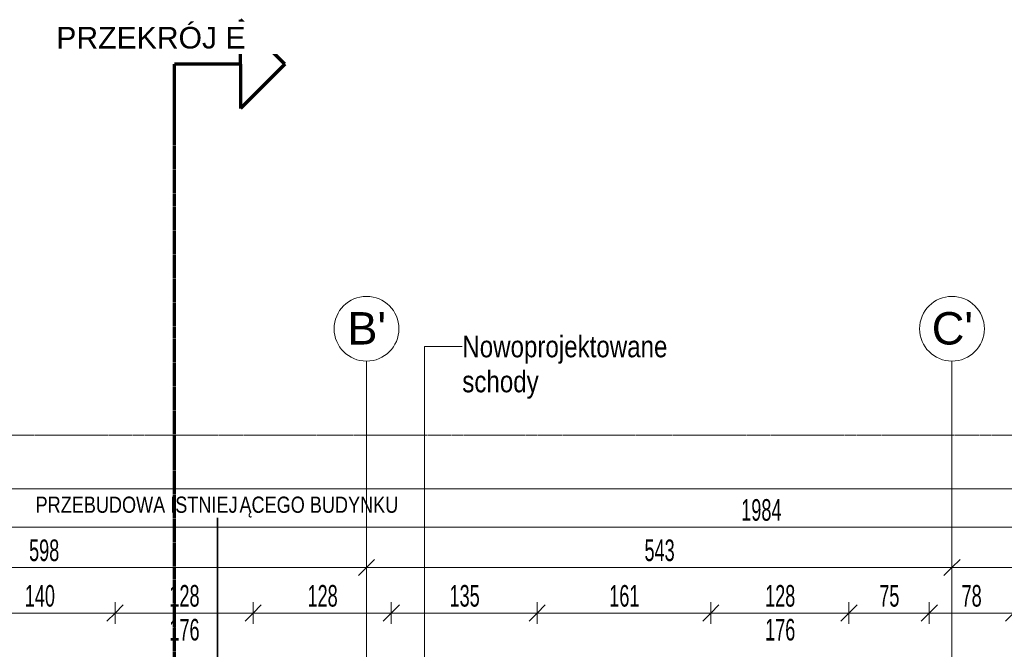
# Model space of a CAD drawing. Header units: millimetres. Extents: x -56965 to 15328, y -25411 to 16900.
# Tile 49 of 69: x -33047 to -23923, y 7853 to 13684. Entities that reach past the tile are written whole.
import ezdxf

# ---------------------------------------------------------------- set-up
doc = ezdxf.new("R2010")
doc.units = ezdxf.units.MM
doc.linetypes.add('Kreska', pattern=[6.35, 3.175, -3.175])
doc.linetypes.add('Linia siatki', pattern=[22.225, 12.7, -3.175, 3.175, -3.175])
for name, color, linetype, lineweight in [('A-ANNO-DIMS', 7, 'Continuous', 5), ('A-ANNO-DIMS-100', 7, 'Continuous', 5), ('G-ANNO-SYMB', 7, 'Continuous', 5), ('G-ANNO-TEXT', 7, 'Continuous', 5), ('S-GRID', 7, 'Continuous', 5), ('S-GRID-IDEN', 7, 'Continuous', 5)]:
    doc.layers.add(name, color=color, linetype=linetype, lineweight=lineweight)
doc.styles.add('Arial', font='arial.ttf', dxfattribs={"height": 200})
doc.styles.add('Arial_1', font='arial.ttf', dxfattribs={"width": 0.8, "height": 200})
doc.styles.add('Arial_2', font='arial.ttf', dxfattribs={"height": 300})
doc.styles.add('Arial_4', font='arial.ttf', dxfattribs={"width": 0.6, "height": 200})
doc.styles.add('Arial_5', font='arial.ttf', dxfattribs={"width": 0.8, "height": 150})
doc.dimstyles.new('standard_wielkość_otworów', dxfattribs={"dimscale": 304.8, "dimtxt": 204.05188, "dimasz": 0.492126, "dimexe": 0.328084, "dimexo": 0.0625, "dimgap": 0, "dimtad": 1, "dimdec": 0, "dimlfac": 0.1, "dimzin": 0, "dimdsep": 46, "dimtxsty": 'Arial_4', "dimblk1": 'OBLIQUE', "dimblk2": 'OBLIQUE', "dimsah": 1, "dimcen": 0.09, "dimazin": 0, "dimtfac": 1, "dimtdec": 4, "dimtix": 1, "dimtmove": 0, "dimatfit": 3, "dimfxl": 0.328084, "dimfxlon": 1, "dimtvp": 1, "dimtolj": 1, "dimtzin": 0, "dimarcsym": 2})

# ---------------------------------------------------------------- blocks, each defined once
blk = doc.blocks.new('Siatka - SOsi_Sybol osi-348494-PARTER')
at = {"layer": 'S-GRID-IDEN', "color": 142, "true_color": 0x0080c0}
blk.add_circle((0, 0), 3, dxfattribs=at)
blk = doc.blocks.new('DIMBLOCK214-PARTER')
at = {"layer": 'A-ANNO-DIMS-100', "color": 250, "true_color": 0x303030, "transparency": 16777216}
for p, q in [((-33563.4, 8188.6), (-33563.4, 8288.6)), ((-33563.4, 8188.6), (-33488.4, 8263.6)), ((-32163.4, 8188.6), (-32163.4, 8288.6)), ((-32163.4, 8188.6), (-32088.4, 8263.6)), ((-33563.4, 8188.6), (-33638.4, 8113.6)), ((-33563.4, 8188.6), (-32163.4, 8188.6)), ((-33563.4, 8188.6), (-33563.4, 8088.6)), ((-32163.4, 8188.6), (-32238.4, 8113.6)), ((-32163.4, 8188.6), (-32163.4, 8088.6))]:
    blk.add_line(p, q, dxfattribs=at)
at = {"layer": 'A-ANNO-DIMS-100', "color": 0, "transparency": 16777216, "insert": (-33000, 8448.2), "char_height": 200, "width": 327.739, "attachment_point": 1, "line_spacing_factor": 0.941778, "style": 'Arial_4'}
blk.add_mtext('140', dxfattribs=at)
blk = doc.blocks.new('_Oblique')
at = {"color": 0, "linetype": 'ByBlock', "lineweight": -2}
blk.add_line((-0.5, -0.5), (0.5, 0.5), dxfattribs=at)
blk = doc.blocks.new('DIMBLOCK215-PARTER')
at = {"layer": 'A-ANNO-DIMS-100', "color": 250, "true_color": 0x303030, "transparency": 16777216}
for p, q in [((-32163.4, 8188.6), (-32163.4, 8288.6)), ((-32163.4, 8188.6), (-32088.4, 8263.6)), ((-30883.4, 8188.6), (-30883.4, 8288.6)), ((-30883.4, 8188.6), (-30808.4, 8263.6)), ((-32163.4, 8188.6), (-32238.4, 8113.6)), ((-32163.4, 8188.6), (-30883.4, 8188.6)), ((-32163.4, 8188.6), (-32163.4, 8088.6)), ((-30883.4, 8188.6), (-30958.4, 8113.6)), ((-30883.4, 8188.6), (-30883.4, 8088.6))]:
    blk.add_line(p, q, dxfattribs=at)
at = {"layer": 'A-ANNO-DIMS-100', "color": 0, "transparency": 16777216, "char_height": 200, "width": 327.739, "attachment_point": 1, "line_spacing_factor": 0.941778, "style": 'Arial_4'}
for s, insert in [('128', (-31660, 8448.2)), ('176', (-31660, 8134.3))]:
    blk.add_mtext(s, dxfattribs=dict(at, insert=insert))
blk = doc.blocks.new('DIMBLOCK216-PARTER')
at = {"layer": 'A-ANNO-DIMS-100', "color": 250, "true_color": 0x303030, "transparency": 16777216}
for p, q in [((-30883.4, 8188.6), (-30883.4, 8288.6)), ((-30883.4, 8188.6), (-30808.4, 8263.6)), ((-29603.4, 8188.6), (-29603.4, 8288.6)), ((-29603.4, 8188.6), (-29528.4, 8263.6)), ((-30883.4, 8188.6), (-30958.4, 8113.6)), ((-30883.4, 8188.6), (-29603.4, 8188.6)), ((-30883.4, 8188.6), (-30883.4, 8088.6)), ((-29603.4, 8188.6), (-29678.4, 8113.6)), ((-29603.4, 8188.6), (-29603.4, 8088.6))]:
    blk.add_line(p, q, dxfattribs=at)
at = {"layer": 'A-ANNO-DIMS-100', "color": 0, "transparency": 16777216, "insert": (-30380, 8448.2), "char_height": 200, "width": 327.739, "attachment_point": 1, "line_spacing_factor": 0.941778, "style": 'Arial_4'}
blk.add_mtext('128', dxfattribs=at)
blk = doc.blocks.new('DIMBLOCK217-PARTER')
at = {"layer": 'A-ANNO-DIMS-100', "color": 250, "true_color": 0x303030, "transparency": 16777216}
for p, q in [((-29603.4, 8188.6), (-29603.4, 8288.6)), ((-29603.4, 8188.6), (-29528.4, 8263.6)), ((-28251.4, 8188.6), (-28251.4, 8288.6)), ((-28251.4, 8188.6), (-28176.4, 8263.6)), ((-29603.4, 8188.6), (-29678.4, 8113.6)), ((-29603.4, 8188.6), (-28251.4, 8188.6)), ((-29603.4, 8188.6), (-29603.4, 8088.6)), ((-28251.4, 8188.6), (-28326.4, 8113.6)), ((-28251.4, 8188.6), (-28251.4, 8088.6))]:
    blk.add_line(p, q, dxfattribs=at)
at = {"layer": 'A-ANNO-DIMS-100', "color": 0, "transparency": 16777216, "insert": (-29064, 8448.2), "char_height": 200, "width": 327.739, "attachment_point": 1, "line_spacing_factor": 0.941778, "style": 'Arial_4'}
blk.add_mtext('135', dxfattribs=at)
blk = doc.blocks.new('DIMBLOCK218-PARTER')
at = {"layer": 'A-ANNO-DIMS-100', "color": 250, "true_color": 0x303030, "transparency": 16777216}
for p, q in [((-28251.4, 8188.6), (-28251.4, 8288.6)), ((-28251.4, 8188.6), (-28176.4, 8263.6)), ((-26643.4, 8188.6), (-26643.4, 8288.6)), ((-26643.4, 8188.6), (-26568.4, 8263.6)), ((-28251.4, 8188.6), (-28326.4, 8113.6)), ((-28251.4, 8188.6), (-26643.4, 8188.6)), ((-28251.4, 8188.6), (-28251.4, 8088.6)), ((-26643.4, 8188.6), (-26718.4, 8113.6)), ((-26643.4, 8188.6), (-26643.4, 8088.6))]:
    blk.add_line(p, q, dxfattribs=at)
at = {"layer": 'A-ANNO-DIMS-100', "color": 0, "transparency": 16777216, "insert": (-27584, 8448.2), "char_height": 200, "width": 327.739, "attachment_point": 1, "line_spacing_factor": 0.941778, "style": 'Arial_4'}
blk.add_mtext('161', dxfattribs=at)
blk = doc.blocks.new('DIMBLOCK219-PARTER')
at = {"layer": 'A-ANNO-DIMS-100', "color": 250, "true_color": 0x303030, "transparency": 16777216}
for p, q in [((-26643.4, 8188.6), (-26643.4, 8288.6)), ((-26643.4, 8188.6), (-26568.4, 8263.6)), ((-25363.4, 8188.6), (-25363.4, 8288.6)), ((-25363.4, 8188.6), (-25288.4, 8263.6)), ((-26643.4, 8188.6), (-26718.4, 8113.6)), ((-26643.4, 8188.6), (-25363.4, 8188.6)), ((-26643.4, 8188.6), (-26643.4, 8088.6)), ((-25363.4, 8188.6), (-25438.4, 8113.6)), ((-25363.4, 8188.6), (-25363.4, 8088.6))]:
    blk.add_line(p, q, dxfattribs=at)
at = {"layer": 'A-ANNO-DIMS-100', "color": 0, "transparency": 16777216, "char_height": 200, "width": 327.739, "attachment_point": 1, "line_spacing_factor": 0.941778, "style": 'Arial_4'}
for s, insert in [('128', (-26140, 8448.2)), ('176', (-26140, 8134.3))]:
    blk.add_mtext(s, dxfattribs=dict(at, insert=insert))
blk = doc.blocks.new('DIMBLOCK220-PARTER')
at = {"layer": 'A-ANNO-DIMS-100', "color": 250, "true_color": 0x303030, "transparency": 16777216}
for p, q in [((-25363.4, 8188.6), (-25363.4, 8288.6)), ((-25363.4, 8188.6), (-25288.4, 8263.6)), ((-24618.4, 8188.6), (-24618.4, 8288.6)), ((-24618.4, 8188.6), (-24543.4, 8263.6)), ((-25363.4, 8188.6), (-25438.4, 8113.6)), ((-25363.4, 8188.6), (-24618.4, 8188.6)), ((-25363.4, 8188.6), (-25363.4, 8088.6)), ((-24618.4, 8188.6), (-24693.4, 8113.6)), ((-24618.4, 8188.6), (-24618.4, 8088.6))]:
    blk.add_line(p, q, dxfattribs=at)
at = {"layer": 'A-ANNO-DIMS-100', "color": 0, "transparency": 16777216, "insert": (-25082, 8448.2), "char_height": 200, "width": 218.492, "attachment_point": 1, "line_spacing_factor": 0.941778, "style": 'Arial_4'}
blk.add_mtext('75', dxfattribs=at)
blk = doc.blocks.new('DIMBLOCK221-PARTER')
at = {"layer": 'A-ANNO-DIMS-100', "color": 250, "true_color": 0x303030, "transparency": 16777216}
for p, q in [((-24618.4, 8188.6), (-24618.4, 8288.6)), ((-24618.4, 8188.6), (-24543.4, 8263.6)), ((-23838.4, 8188.6), (-23838.4, 8288.6)), ((-23838.4, 8188.6), (-23763.4, 8263.6)), ((-24618.4, 8188.6), (-24693.4, 8113.6)), ((-24618.4, 8188.6), (-23838.4, 8188.6)), ((-24618.4, 8188.6), (-24618.4, 8088.6)), ((-23838.4, 8188.6), (-23913.4, 8113.6)), ((-23838.4, 8188.6), (-23838.4, 8088.6))]:
    blk.add_line(p, q, dxfattribs=at)
at = {"layer": 'A-ANNO-DIMS-100', "color": 0, "transparency": 16777216, "insert": (-24319.5, 8448.2), "char_height": 200, "width": 218.492, "attachment_point": 1, "line_spacing_factor": 0.941778, "style": 'Arial_4'}
blk.add_mtext('78', dxfattribs=at)
blk = doc.blocks.new('DIMBLOCK266-PARTER')
at = {"layer": 'A-ANNO-DIMS-100', "color": 250, "true_color": 0x303030, "transparency": 16777216}
for p, q in [((-36099.4, 9337.7), (-36099.4, 9437.7)), ((-36099.4, 9337.7), (-36024.4, 9412.7)), ((-2443.4, 9337.7), (-2443.4, 9437.7)), ((-2443.4, 9337.7), (-2368.4, 9412.7)), ((-36099.4, 9337.7), (-36174.4, 9262.7)), ((-36099.4, 9337.7), (-2443.4, 9337.7)), ((-36099.4, 9337.7), (-36099.4, 9237.7)), ((-2443.4, 9337.7), (-2518.4, 9262.7)), ((-2443.4, 9337.7), (-2443.4, 9237.7))]:
    blk.add_line(p, q, dxfattribs=at)
at = {"layer": 'A-ANNO-DIMS-100', "color": 0, "transparency": 16777216, "insert": (-19453.5, 9597.3), "char_height": 200, "width": 436.985, "attachment_point": 1, "line_spacing_factor": 0.941778, "style": 'Arial_4'}
blk.add_mtext('3366', dxfattribs=at)
blk = doc.blocks.new('DIMBLOCK268-PARTER')
at = {"layer": 'A-ANNO-DIMS-100', "color": 250, "true_color": 0x303030, "transparency": 16777216}
for p, q in [((-35813.4, 8610.3), (-35813.4, 8710.3)), ((-35813.4, 8610.3), (-35738.4, 8685.3)), ((-29833.4, 8610.3), (-29833.4, 8710.3)), ((-29833.4, 8610.3), (-29758.4, 8685.3)), ((-35813.4, 8610.3), (-35888.4, 8535.3)), ((-35813.4, 8610.3), (-29833.4, 8610.3)), ((-35813.4, 8610.3), (-35813.4, 8510.3)), ((-29833.4, 8610.3), (-29908.4, 8535.3)), ((-29833.4, 8610.3), (-29833.4, 8510.3))]:
    blk.add_line(p, q, dxfattribs=at)
at = {"layer": 'A-ANNO-DIMS-100', "color": 0, "transparency": 16777216, "insert": (-32960, 8869.9), "char_height": 200, "width": 327.739, "attachment_point": 1, "line_spacing_factor": 0.941778, "style": 'Arial_4'}
blk.add_mtext('598', dxfattribs=at)
blk = doc.blocks.new('DIMBLOCK269-PARTER')
at = {"layer": 'A-ANNO-DIMS-100', "color": 250, "true_color": 0x303030, "transparency": 16777216}
for p, q in [((-29833.4, 8610.3), (-29833.4, 8710.3)), ((-29833.4, 8610.3), (-29758.4, 8685.3)), ((-24408.4, 8610.3), (-24408.4, 8710.3)), ((-24408.4, 8610.3), (-24333.4, 8685.3)), ((-29833.4, 8610.3), (-29908.4, 8535.3)), ((-29833.4, 8610.3), (-24408.4, 8610.3)), ((-29833.4, 8610.3), (-29833.4, 8510.3)), ((-24408.4, 8610.3), (-24483.4, 8535.3)), ((-24408.4, 8610.3), (-24408.4, 8510.3))]:
    blk.add_line(p, q, dxfattribs=at)
at = {"layer": 'A-ANNO-DIMS-100', "color": 0, "transparency": 16777216, "insert": (-27257.5, 8869.9), "char_height": 200, "width": 327.739, "attachment_point": 1, "line_spacing_factor": 0.941778, "style": 'Arial_4'}
blk.add_mtext('543', dxfattribs=at)
blk = doc.blocks.new('DIMBLOCK270-PARTER')
at = {"layer": 'A-ANNO-DIMS-100', "color": 250, "true_color": 0x303030, "transparency": 16777216}
for p, q in [((-24408.4, 8610.3), (-24408.4, 8710.3)), ((-24408.4, 8610.3), (-24333.4, 8685.3)), ((-16468.4, 8610.3), (-16468.4, 8710.3)), ((-16468.4, 8610.3), (-16393.4, 8685.3)), ((-24408.4, 8610.3), (-24483.4, 8535.3)), ((-24408.4, 8610.3), (-16468.4, 8610.3)), ((-24408.4, 8610.3), (-24408.4, 8510.3)), ((-16468.4, 8610.3), (-16543.4, 8535.3)), ((-16468.4, 8610.3), (-16468.4, 8510.3))]:
    blk.add_line(p, q, dxfattribs=at)
at = {"layer": 'A-ANNO-DIMS-100', "color": 0, "transparency": 16777216, "insert": (-20575, 8869.9), "char_height": 200, "width": 327.739, "attachment_point": 1, "line_spacing_factor": 0.941778, "style": 'Arial_4'}
blk.add_mtext('794', dxfattribs=at)
blk = doc.blocks.new('DIMBLOCK277-PARTER')
at = {"layer": 'A-ANNO-DIMS-100', "color": 250, "true_color": 0x303030, "transparency": 16777216}
for p, q in [((-36099.4, 8984), (-36099.4, 9084)), ((-36099.4, 8984), (-36024.4, 9059)), ((-16258.4, 8984), (-16258.4, 9084)), ((-16258.4, 8984), (-16183.4, 9059)), ((-36099.4, 8984), (-36174.4, 8909)), ((-36099.4, 8984), (-16258.4, 8984)), ((-36099.4, 8984), (-36099.4, 8884)), ((-16258.4, 8984), (-16333.4, 8909)), ((-16258.4, 8984), (-16258.4, 8884))]:
    blk.add_line(p, q, dxfattribs=at)
at = {"layer": 'A-ANNO-DIMS-100', "color": 0, "transparency": 16777216, "insert": (-26361, 9243.6), "char_height": 200, "width": 436.985, "attachment_point": 1, "line_spacing_factor": 0.941778, "style": 'Arial_4'}
blk.add_mtext('1984', dxfattribs=at)
blk = doc.blocks.new('Przekrój - znacznik przekroju strzałka-348499-PARTER')
at = {"layer": 'G-ANNO-SYMB', "lineweight": 70}
for p, q in [((-6, 10.216), (-10.11, 6.106)), ((-6, 10.216), (-1.89, 6.106)), ((-6, 6.106), (-10.11, 6.106)), ((-6, 6.106), (-6, 0)), ((-6, 6.106), (-1.89, 6.106)), ((0, 0), (-6, 0))]:
    blk.add_line(p, q, dxfattribs=at)

msp = doc.modelspace()

# ---------------------------------------------------------------- linework, layer by layer
at = {"layer": 'G-ANNO-SYMB', "linetype": 'Kreska', "lineweight": 70}
msp.add_line((-31613.01642, -23341.36614), (-31613.01642, 12672.5755), dxfattribs=at)
at = {"layer": 'G-ANNO-TEXT', "color": 1, "true_color": 0xff0000}
for p, q in [((-29297.17294, 10657.09212), (-28945.79051, 10657.09212)), ((-29297.17294, 7291.91849), (-29297.17294, 10657.09212))]:
    msp.add_line(p, q, dxfattribs=at)
at = {"layer": 'G-ANNO-TEXT', "color": 5, "lineweight": 35, "true_color": 0x0000ff}
msp.add_line((-31214.2925, 7680.78063), (-31214.2925, 9070.78112), dxfattribs=at)
at = {"layer": 'S-GRID', "linetype": 'Linia siatki'}
for p, q in [((-29833.41602, 10521.57226), (-29833.41602, -21375.48764)), ((-24408.41602, 10521.57226), (-24408.41602, -21375.48764)), ((-55866.74056, 9835.59255), (-2090.69141, 9835.59255))]:
    msp.add_line(p, q, dxfattribs=at)

# ---------------------------------------------------------------- block references
at = {"layer": 'G-ANNO-SYMB', "lineweight": 70, "xscale": 99.99999999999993, "yscale": 99.99999999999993, "zscale": 99.99999999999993, "rotation": 269.9999999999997}
msp.add_blockref('Przekrój - znacznik przekroju strzałka-348499-PARTER', (-31613.01642, 12672.5755), dxfattribs=at)
at = {"layer": 'S-GRID-IDEN', "color": 142, "true_color": 0x0080c0, "xscale": 99.99999999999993, "yscale": 99.99999999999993, "zscale": 99.99999999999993, "rotation": 180}
for p in [(-29833.41602, 10821.57226), (-24408.41602, 10821.57226)]:
    msp.add_blockref('Siatka - SOsi_Sybol osi-348494-PARTER', p, dxfattribs=at)

# ---------------------------------------------------------------- texts
at = {"layer": 'G-ANNO-TEXT', "color": 1, "true_color": 0xff0000, "char_height": 200, "attachment_point": 1, "style": 'Arial_1'}
for s, insert, width in [('Nowoprojektowane ', (-28945.79051, 10757.09212), 2405.0625), ('schody', (-28945.79051, 10432.97754), 878.6495)]:
    msp.add_mtext(s, dxfattribs=dict(at, insert=insert, width=width))
at = {"layer": 'G-ANNO-TEXT', "color": 5, "lineweight": 35, "true_color": 0x0000ff, "char_height": 150, "attachment_point": 1, "style": 'Arial_5'}
for s, insert, width in [('PRZEBUDOWA ISTNIEJ', (-32899.8925, 9266.9582), 2289.6195), ('ĄCEGO BUDYNKU', (-31010.7675, 9266.9582), 1789.3665)]:
    msp.add_mtext(s, dxfattribs=dict(at, insert=insert, width=width))
at = {"layer": 'S-GRID-IDEN', "color": 142, "true_color": 0x0080c0, "char_height": 300, "attachment_point": 1, "style": 'Arial_2'}
for s, insert, width in [("B'", (-30011.37738, 10975.47183), 440.928125), ("C'", (-24595.87738, 10975.47183), 464.97875)]:
    msp.add_mtext(s, dxfattribs=dict(at, insert=insert, width=width))

# ---------------------------------------------------------------- dimensions: what is measured, and where the dimension line sits
at = {"layer": 'A-ANNO-DIMS', "color": 250, "true_color": 0x303030}
for base, p1, p2, override, picture, middle in [((-2443.41602, 9337.68001), (-36099.41602, 9237.68001), (-2443.41602, 9237.68001), {"dimpost": '<>', "dimfxl": 33656}, 'DIMBLOCK266-PARTER', (-19271.41602, 9439.86282)), ((-16258.41602, 8983.98675), (-36099.41602, 8883.98675), (-16258.41602, 8883.98675), {"dimpost": '<>', "dimfxl": 19841}, 'DIMBLOCK277-PARTER', (-26178.91602, 9086.10135)), ((-29833.41602, 8610.28271), (-35813.41602, 8710.28271), (-29833.41602, 8710.28271), {"dimpost": '<>', "dimfxl": 5980}, 'DIMBLOCK268-PARTER', (-32823.41602, 8712.39731)), ((-24408.4160230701, 8610.2827075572), (-29833.4160230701, 8710.2827075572), (-24408.4160230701, 8710.2827075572), {"dimpost": '<>', "dimfxl": 5425}, 'DIMBLOCK269-PARTER', (-27120.9160230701, 8712.4655185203)), ((-16468.41602, 8610.28271), (-24408.41602, 8710.28271), (-16468.41602, 8710.28271), {"dimpost": '<>', "dimfxl": 7940}, 'DIMBLOCK270-PARTER', (-20438.41602, 8712.39731)), ((-32163.41602, 8188.5564), (-33563.41602, 8088.5564), (-32163.41602, 8088.5564), {"dimpost": '<>', "dimfxl": 1400}, 'DIMBLOCK214-PARTER', (-32863.41602, 8290.671)), ((-29603.41602, 8188.5564), (-30883.41602, 8088.5564), (-29603.41602, 8088.5564), {"dimpost": '<>', "dimfxl": 1280}, 'DIMBLOCK216-PARTER', (-30243.41602, 8290.671)), ((-28251.41602, 8188.5564), (-29603.41602, 8088.5564), (-28251.41602, 8088.5564), {"dimpost": '<>', "dimfxl": 1352}, 'DIMBLOCK217-PARTER', (-28927.41602, 8290.73921)), ((-26643.41602, 8188.5564), (-28251.41602, 8088.5564), (-26643.41602, 8088.5564), {"dimpost": '<>', "dimfxl": 1608}, 'DIMBLOCK218-PARTER', (-27447.41602, 8290.671)), ((-24618.4160230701, 8188.556401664), (-25363.4160230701, 8088.556401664), (-24618.4160230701, 8088.556401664), {"dimpost": '<>', "dimfxl": 745}, 'DIMBLOCK220-PARTER', (-24990.9160230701, 8290.2617222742)), ((-23838.41602, 8188.5564), (-24618.41602, 8088.5564), (-23838.41602, 8088.5564), {"dimpost": '<>', "dimfxl": 780}, 'DIMBLOCK221-PARTER', (-24228.41602, 8290.671))]:
    dim = msp.add_linear_dim(base=base, p1=p1, p2=p2, dimstyle='standard_wielkość_otworów', override=override, dxfattribs=at)
    dim.commit()
    dim.dimension.update_dxf_attribs({"geometry": picture, "text_midpoint": middle})
for base, p1, p2, picture, middle in [((-30883.41602, 8188.5564), (-32163.41602, 8088.5564), (-30883.41602, 8088.5564), 'DIMBLOCK215-PARTER', (-31523.41602, 8188.5564)), ((-25363.41602, 8188.5564), (-26643.41602, 8088.5564), (-25363.41602, 8088.5564), 'DIMBLOCK219-PARTER', (-26003.41602, 8188.5564))]:
    dim = msp.add_linear_dim(base=base, p1=p1, p2=p2, text='<>\\X176', dimstyle='standard_wielkość_otworów', override={"dimpost": '<>', "dimfxl": 1280}, dxfattribs=at)
    dim.commit()
    dim.dimension.update_dxf_attribs({"geometry": picture, "text_midpoint": middle})

# ---------------------------------------------------------------- next in the draw order: texts
at = {"layer": 'G-ANNO-SYMB', "insert": (-32708.33163, 13616.87083), "char_height": 200, "width": 2172.573125, "attachment_point": 1, "style": 'Arial', "bg_fill": 3, "box_fill_scale": 1.25, "bg_fill_color": 256, "bg_fill_true_color": 13158600, "bg_fill_transparency": 0}
msp.add_mtext('PRZEKRÓJ E', dxfattribs=at)

doc.saveas('drawing.dxf')
